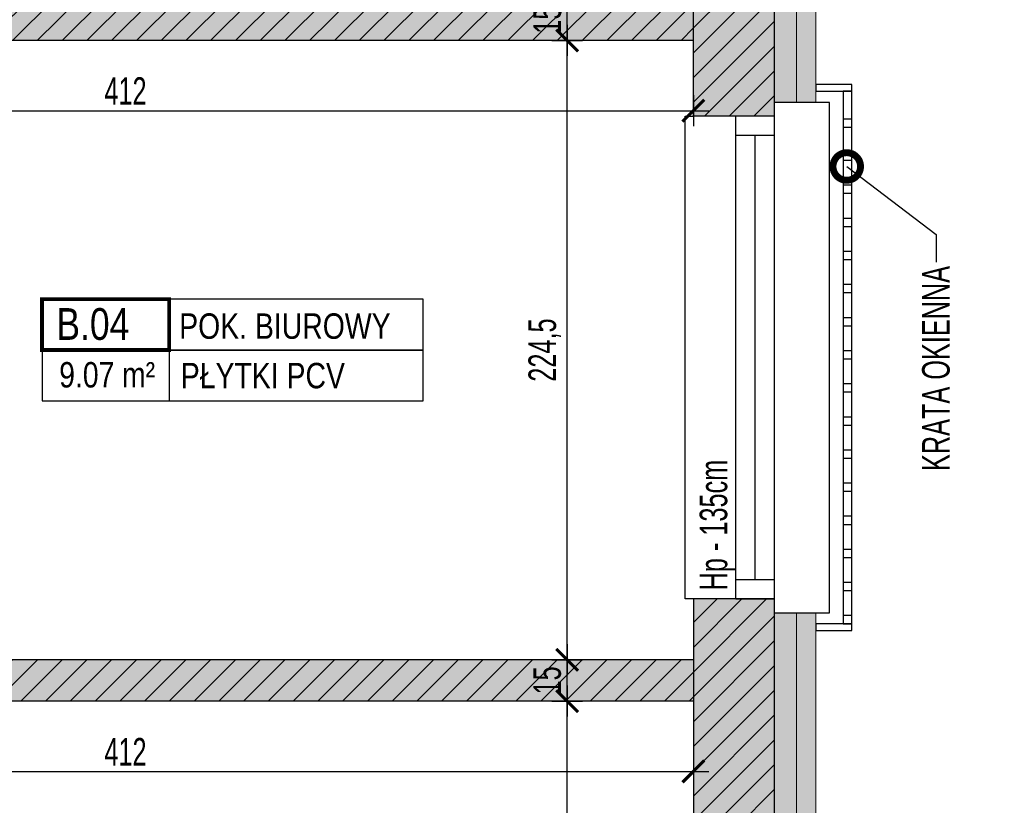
# Model space of a CAD drawing. Header units: millimetres. Extents: x 99331 to 130831, y -7610 to 25890.
# Tile 55 of 101: x 112069 to 112427, y 20836 to 21120. Entities that reach past the tile are written whole.
import ezdxf
from ezdxf import colors
from ezdxf.entities.mleader import LeaderData, LeaderLine
from ezdxf.enums import TextEntityAlignment as Align
from ezdxf.math import Vec2, Vec3

# ---------------------------------------------------------------- set-up
doc = ezdxf.new("R2010")
doc.units = ezdxf.units.MM
doc.layers.get('DEFPOINTS').update_dxf_attribs({"lineweight": 9})
for name, color, linetype in [('_HSA_HATCH_WYPEŁNIENIA_PRZEGRÓD', 205, 'Continuous'), ('_HSA_NUMERACJA POMIESZCZEN', 43, 'Continuous'), ('_HSA_OPIS', 43, 'Continuous'), ('_HSA_STOLARKA_ZEWNĘTRZNA', 132, 'Continuous'), ('_HSA_WIDOKOWE', 1, 'Continuous'), ('_HSA_WIDOKOWE_CIENKIE', 8, 'Continuous'), ('_HSA_WYM_50', 141, 'Continuous'), ('_HSA_ŚCIANY_DZIAŁOWE', 6, 'Continuous'), ('_HSA_ŚCIANY_MUROWANE', 4, 'Continuous'), ('_MB_solid', 7, 'Continuous')]:
    doc.layers.add(name, color=color, linetype=linetype)
doc.layers.add('_HSA_IZOLACJA_TERMICZNA', color=2, linetype='Continuous', lineweight=5)
doc.layers.add('_HSA_WYBURZENIA_01', color=7, linetype='Continuous', true_color=0xdd0303)
doc.styles.add('Arial', font='Arial.ttf')
doc.styles.add('ARIAL_50', font='Arial Narrow.ttf', dxfattribs={"width": 0.8, "height": 10})
doc.linetypes.add('BATTING', pattern='A,0.00254,-2.54,[134,ltypeshp.shx,S=2.54,R=0,X=-2.54,Y=0],-5.08,[134,ltypeshp.shx,S=2.54,R=180,X=2.54,Y=0],-2.54', length=10.16254)
doc.dimstyles.new('WYM_WEWN_50', dxfattribs={"dimscale": 0.7, "dimtxt": 10, "dimasz": 2, "dimexe": 10, "dimexo": 0, "dimgap": 3, "dimtad": 1, "dimdec": 1, "dimrnd": 1e-05, "dimtxsty": 'ARIAL_50', "dimblk": 'Wym-03', "dimcen": 0, "dimdle": 10, "dimse1": 1, "dimse2": 1, "dimclrt": 256, "dimazin": 2, "dimtfac": 1, "dimtdec": 1, "dimtix": 1, "dimtmove": 2, "dimatfit": 0, "dimfxl": 1, "dimtolj": 1, "dimtzin": 0, "dimarcsym": 0})
pattern_1 = [(45, (40000, 0), (-4.49012806, 4.49012806), [])]

# ---------------------------------------------------------------- blocks, each defined once
blk = doc.blocks.new('kr')
for points in [[(7192.02, 8737), (7205.13, 8737), (7205.13, 8739.48), (7192.02, 8739.48)], [(7205.13, 8737), (7201.92, 8737), (7201.92, 8544.02), (7205.13, 8544.02)], [(7201.92, 8724.02), (7205.13, 8724.02), (7205.13, 8726.94), (7201.92, 8726.94)], [(7201.92, 8712.02), (7205.13, 8712.02), (7205.13, 8714.94), (7201.92, 8714.94)], [(7201.92, 8700.02), (7205.13, 8700.02), (7205.13, 8702.94), (7201.92, 8702.94)], [(7201.92, 8688.02), (7205.13, 8688.02), (7205.13, 8690.94), (7201.92, 8690.94)], [(7201.92, 8676.02), (7205.13, 8676.02), (7205.13, 8678.94), (7201.92, 8678.94)], [(7201.92, 8664.02), (7205.13, 8664.02), (7205.13, 8666.94), (7201.92, 8666.94)], [(7201.92, 8652.02), (7205.13, 8652.02), (7205.13, 8654.94), (7201.92, 8654.94)], [(7201.92, 8640.02), (7205.13, 8640.02), (7205.13, 8642.94), (7201.92, 8642.94)], [(7201.92, 8628.02), (7205.13, 8628.02), (7205.13, 8630.94), (7201.92, 8630.94)], [(7201.92, 8616.02), (7205.13, 8616.02), (7205.13, 8618.94), (7201.92, 8618.94)], [(7201.92, 8604.02), (7205.13, 8604.02), (7205.13, 8606.94), (7201.92, 8606.94)], [(7201.92, 8592.02), (7205.13, 8592.02), (7205.13, 8594.94), (7201.92, 8594.94)], [(7201.92, 8580.02), (7205.13, 8580.02), (7205.13, 8582.94), (7201.92, 8582.94)], [(7201.92, 8568.02), (7205.13, 8568.02), (7205.13, 8570.94), (7201.92, 8570.94)], [(7201.92, 8556.02), (7205.13, 8556.02), (7205.13, 8558.94), (7201.92, 8558.94)], [(7201.92, 8544.02), (7205.13, 8544.02), (7205.13, 8546.94), (7201.92, 8546.94)], [(7192.02, 8541.54), (7205.13, 8541.54), (7205.13, 8544.02), (7192.02, 8544.02)]]:
    blk.add_lwpolyline(points, close=True)
blk = doc.blocks.new('*U46')
at = {"linetype": 'ByBlock', "ltscale": 10}
for p, q in [((0, 14), (175, 14)), ((0, 0), (0, 14)), ((7, 0), (7, 14)), ((168, 14), (168, 0)), ((175, 14), (175, 0)), ((7, 7), (168, 7)), ((0, 0), (175, 0))]:
    blk.add_line(p, q, dxfattribs=at)
blk = doc.blocks.new('_DotSmall')
at = {"color": 0, "linetype": 'ByBlock', "const_width": 0.5}
blk.add_lwpolyline([(-0.0625, 0, 1), (0.0625, 0, 1)], format="xyb", close=True, dxfattribs=at)
blk = doc.blocks.new('Wym-03')
for p, q in [((0, 4), (0, -4)), ((-4, 0), (4, 0))]:
    blk.add_line(p, q)
blk.add_lwpolyline([(-2.83, -2.83, 0.8, 0.8, 0), (2.83, 2.83, 0.05, 0.05, 0)], format="xyseb")
blk = doc.blocks.new('*D240')
at = {"layer": '_HSA_WYM_50', "color": 0, "lineweight": -2, "transparency": 16777216}
blk.add_line((112268.02, 20629.28), (112268.02, 20871.98), dxfattribs=at)
at = {"layer": 'DEFPOINTS', "color": 0, "transparency": 16777216}
for p in [(112268.02, 20873.38), (112313.81, 20873.38), (112313.81, 20627.88)]:
    blk.add_point(p, dxfattribs=at)
at = {"layer": '_HSA_WYM_50', "color": 0, "lineweight": -2, "transparency": 16777216, "xscale": 1.4, "yscale": 1.4, "zscale": 1.4}
for p, rotation in [((112268.02, 20873.38), 90), ((112268.02, 20627.88), 270)]:
    blk.add_blockref('Wym-03', p, dxfattribs=dict(at, rotation=rotation))
at = {"layer": '_HSA_WYM_50', "transparency": 16777216, "insert": (112259.91, 20750.63), "char_height": 10, "attachment_point": 5, "rotation": 90, "style": 'ARIAL_50'}
blk.add_mtext('\\A1;245,5', dxfattribs=at)
blk = doc.blocks.new('*D241')
at = {"layer": '_HSA_WYM_50', "color": 0, "lineweight": -2, "transparency": 16777216}
blk.add_line((112268.02, 20874.78), (112268.02, 20886.98), dxfattribs=at)
at = {"layer": 'DEFPOINTS', "color": 0, "transparency": 16777216}
for p in [(112268.02, 20888.38), (112313.81, 20888.38), (112313.81, 20873.38)]:
    blk.add_point(p, dxfattribs=at)
at = {"layer": '_HSA_WYM_50', "color": 0, "lineweight": -2, "transparency": 16777216, "xscale": 1.4, "yscale": 1.4, "zscale": 1.4}
for p, rotation in [((112268.02, 20888.38), 90), ((112268.02, 20873.38), 270)]:
    blk.add_blockref('Wym-03', p, dxfattribs=dict(at, rotation=rotation))
at = {"layer": '_HSA_WYM_50', "transparency": 16777216, "insert": (112260.81, 20880.88), "char_height": 10, "attachment_point": 5, "rotation": 90, "style": 'ARIAL_50'}
blk.add_mtext('\\A1;15', dxfattribs=at)
blk = doc.blocks.new('*D242')
at = {"layer": '_HSA_WYM_50', "color": 0, "lineweight": -2, "transparency": 16777216}
blk.add_line((112268.02, 20889.78), (112268.02, 21111.48), dxfattribs=at)
at = {"layer": 'DEFPOINTS', "color": 0, "transparency": 16777216}
for p in [(112268.02, 21112.88), (112313.81, 21112.88), (112313.81, 20888.38)]:
    blk.add_point(p, dxfattribs=at)
at = {"layer": '_HSA_WYM_50', "color": 0, "lineweight": -2, "transparency": 16777216, "xscale": 1.4, "yscale": 1.4, "zscale": 1.4}
for p, rotation in [((112268.02, 21112.88), 90), ((112268.02, 20888.38), 270)]:
    blk.add_blockref('Wym-03', p, dxfattribs=dict(at, rotation=rotation))
at = {"layer": '_HSA_WYM_50', "transparency": 16777216, "insert": (112259.91, 21000.63), "char_height": 10, "attachment_point": 5, "rotation": 90, "style": 'ARIAL_50'}
blk.add_mtext('\\A1;224,5', dxfattribs=at)
blk = doc.blocks.new('*D243')
at = {"layer": '_HSA_WYM_50', "color": 0, "lineweight": -2, "transparency": 16777216}
blk.add_line((112268.02, 21114.28), (112268.02, 21126.48), dxfattribs=at)
at = {"layer": 'DEFPOINTS', "color": 0, "transparency": 16777216}
for p in [(112268.02, 21127.88), (112313.81, 21127.88), (112313.81, 21112.88)]:
    blk.add_point(p, dxfattribs=at)
at = {"layer": '_HSA_WYM_50', "color": 0, "lineweight": -2, "transparency": 16777216, "xscale": 1.4, "yscale": 1.4, "zscale": 1.4}
for p, rotation in [((112268.02, 21127.88), 90), ((112268.02, 21112.88), 270)]:
    blk.add_blockref('Wym-03', p, dxfattribs=dict(at, rotation=rotation))
at = {"layer": '_HSA_WYM_50', "transparency": 16777216, "insert": (112260.81, 21120.38), "char_height": 10, "attachment_point": 5, "rotation": 90, "style": 'ARIAL_50'}
blk.add_mtext('\\A1;15', dxfattribs=at)
blk = doc.blocks.new('*D126')
at = {"layer": '_HSA_WYM_50', "color": 0, "lineweight": -2, "transparency": 16777216}
blk.add_line((111903.21, 20847.9), (112312.41, 20847.9), dxfattribs=at)
at = {"layer": 'DEFPOINTS', "color": 0, "transparency": 16777216}
for p in [(111901.81, 20873.3), (112313.81, 20873.3), (112313.81, 20847.9)]:
    blk.add_point(p, dxfattribs=at)
at = {"layer": '_HSA_WYM_50', "color": 0, "lineweight": -2, "transparency": 16777216, "xscale": 1.4, "yscale": 1.4, "zscale": 1.4, "rotation": 180}
blk.add_blockref('Wym-03', (111901.81, 20847.9), dxfattribs=at)
at = {"layer": '_HSA_WYM_50', "color": 0, "lineweight": -2, "transparency": 16777216, "xscale": 1.4, "yscale": 1.4, "zscale": 1.4}
blk.add_blockref('Wym-03', (112313.81, 20847.9), dxfattribs=at)
at = {"layer": '_HSA_WYM_50', "transparency": 16777216, "insert": (112107.81, 20855.02), "char_height": 10, "attachment_point": 5, "style": 'ARIAL_50'}
blk.add_mtext('\\A1;412', dxfattribs=at)
blk = doc.blocks.new('*D127')
at = {"layer": '_HSA_WYM_50', "color": 0, "lineweight": -2, "transparency": 16777216}
blk.add_line((111903.21, 21087.4), (112312.41, 21087.4), dxfattribs=at)
at = {"layer": 'DEFPOINTS', "color": 0, "transparency": 16777216}
for p in [(111901.81, 21112.8), (112313.81, 21112.8), (112313.81, 21087.4)]:
    blk.add_point(p, dxfattribs=at)
at = {"layer": '_HSA_WYM_50', "color": 0, "lineweight": -2, "transparency": 16777216, "xscale": 1.4, "yscale": 1.4, "zscale": 1.4, "rotation": 180}
blk.add_blockref('Wym-03', (111901.81, 21087.4), dxfattribs=at)
at = {"layer": '_HSA_WYM_50', "color": 0, "lineweight": -2, "transparency": 16777216, "xscale": 1.4, "yscale": 1.4, "zscale": 1.4}
blk.add_blockref('Wym-03', (112313.81, 21087.4), dxfattribs=at)
at = {"layer": '_HSA_WYM_50', "transparency": 16777216, "insert": (112107.81, 21094.52), "char_height": 10, "attachment_point": 5, "style": 'ARIAL_50'}
blk.add_mtext('\\A1;412', dxfattribs=at)
blk = doc.blocks.new('*U7')
blk.add_line((1, 0.4), (1, -0.4))
at = {"const_width": 0.03}
blk.add_lwpolyline([(0, 0), (1, 0), (1, 0.4), (0, 0.4)], close=True, dxfattribs=at)
for points in [[(1, 0), (3, 0), (3, 0.4), (1, 0.4)], [(0, -0.4), (3, -0.4), (3, 0), (0, 0)]]:
    blk.add_lwpolyline(points, close=True)
at = {"style": 'Arial', "width": 0.8}
blk.add_attdef('NR', text='', height=0.25, dxfattribs=at).set_placement((0.4, 0.08), align=Align.CENTER)
for tag, p in [('NAZWA', (1.0793, 0.0887)), ('0000', (0.0304, -0.2909)), ('WYK', (1.0922, -0.3007))]:
    blk.add_attdef(tag, p, '', height=0.2, dxfattribs=at)

msp = doc.modelspace()

# ---------------------------------------------------------------- hatches: boundary and pattern name
at = {"layer": '_HSA_HATCH_WYPEŁNIENIA_PRZEGRÓD'}
h = msp.add_hatch(dxfattribs=at)
h.set_pattern_fill('ANSI31', color=256, scale=2, style=0)
h.set_pattern_definition(pattern_1)
h.paths.add_polyline_path([(112343.19, 21444.24), (112313.81, 21444.24), (112313.81, 21335.52), (112343.19, 21335.52)])
h.paths.add_polyline_path([(112263.81, 21406.25), (112263.81, 21370.53), (112313.81, 21370.53), (112313.81, 21406.25)])
h.paths.add_polyline_path([(112343.19, 21085.42), (112343.19, 21160.52), (112313.81, 21160.52), (112313.81, 21085.42)])
h.paths.add_polyline_path([(112313.81, 20749.35), (112343.19, 20749.35), (112343.19, 20910.42), (112313.81, 20910.42)])
h.paths.add_polyline_path([(112313.81, 20792.64), (112278.81, 20792.64), (112278.81, 20760.64), (112313.81, 20760.64)])
h.paths.add_polyline_path([(112343.19, 20639.35), (112313.81, 20639.35), (112313.81, 20597.92), (112343.19, 20597.92)])
h.paths.add_polyline_path([(112313.81, 20422.92), (112313.81, 20380.8), (112343.19, 20380.8), (112343.19, 20422.92)])
h.paths.add_polyline_path([(112313.81, 20172.8), (112313.81, 20205.8), (112278.81, 20205.8), (112278.81, 20172.8)])
h.paths.add_polyline_path([(104845.6, 25016.02), (109067.47, 25016.02), (109067.47, 25839.79), (104845.6, 25839.79)], flags=9)
h.paths.add_polyline_path([(112343.19, 21701.88), (112313.81, 21701.88), (112313.81, 21619.24), (112343.19, 21619.24)])
at = {"layer": '_HSA_HATCH_WYPEŁNIENIA_PRZEGRÓD', "true_color": 0x969696}
h = msp.add_hatch(color=252, dxfattribs=at)
h.paths.add_polyline_path([(112278.81, 20205.8), (112278.81, 20172.8), (112313.81, 20172.8), (112313.81, 20205.8)])
h.paths.add_polyline_path([(112313.81, 20422.92), (112313.81, 20380.8), (112343.19, 20380.8), (112343.19, 20385.8), (112358.19, 20385.8), (112358.19, 20417.92), (112343.19, 20417.92), (112343.19, 20422.92)])
h.paths.add_polyline_path([(112313.81, 20639.35), (112313.81, 20597.92), (112343.19, 20597.92), (112343.19, 20602.92), (112358.19, 20602.92), (112358.19, 20633.42), (112343.19, 20633.42), (112343.19, 20639.35)])
h.paths.add_polyline_path([(112313.81, 20910.42), (112313.81, 20792.64), (112278.81, 20792.64), (112278.81, 20760.64), (112313.81, 20760.64), (112313.81, 20749.35), (112343.19, 20749.35), (112343.19, 20755.42), (112358.19, 20755.42), (112358.19, 20905.42), (112343.19, 20905.42), (112343.19, 20910.42)])
h.paths.add_polyline_path([(112313.81, 21160.52), (112313.81, 21085.42), (112343.19, 21085.42), (112343.19, 21090.42), (112358.19, 21090.42), (112358.19, 21155.52), (112343.19, 21155.52), (112343.19, 21160.52)])
h.paths.add_polyline_path([(112313.81, 21444.24), (112313.81, 21406.25), (112263.81, 21406.25), (112263.81, 21370.53), (112313.81, 21370.53), (112313.81, 21335.52), (112343.19, 21335.52), (112343.19, 21340.52), (112358.19, 21340.52), (112358.19, 21439.24), (112343.19, 21439.24), (112343.19, 21444.24)])
h.paths.add_polyline_path([(112313.81, 21701.88), (112313.81, 21619.24), (112343.19, 21619.24), (112343.19, 21624.24), (112358.19, 21624.24), (112358.19, 21701.88)])
at = {"layer": '_HSA_HATCH_WYPEŁNIENIA_PRZEGRÓD'}
h = msp.add_hatch(dxfattribs=at)
h.set_pattern_fill('ANSI31', color=256, scale=2, style=0)
h.set_pattern_definition(pattern_1)
h.paths.add_polyline_path([(111908.74, 21379.88), (111908.74, 21394.88), (111706.81, 21394.88), (111706.81, 21468.86), (111691.81, 21468.86), (111691.81, 21249.88), (111706.81, 21249.88), (111706.81, 21379.88), (111886.81, 21379.88), (111886.81, 21337.42), (111908.74, 21337.42), (111928.74, 21337.42), (111928.74, 21323.42), (111908.74, 21323.42), (111886.81, 21323.42), (111886.81, 21297.11), (111934.49, 21297.11), (111934.49, 21379.88), (112263.81, 21379.88), (112263.81, 21394.88), (111928.74, 21394.88), (111928.74, 21379.88), (111928.74, 21365.88), (111908.74, 21365.88)])
h.paths.add_polyline_path([(111908.74, 21358.65), (111928.74, 21358.65), (111928.74, 21344.65), (111908.74, 21344.65)], flags=16)
h.paths.add_polyline_path([(111908.74, 21316.2), (111928.74, 21316.2), (111928.74, 21302.2), (111908.74, 21302.2)], flags=16)
h.paths.add_polyline_path([(112313.81, 21127.88), (111901.81, 21127.88), (111901.81, 21207.11), (111886.81, 21207.11), (111886.81, 21074.05), (111901.81, 21074.05), (111901.81, 21112.88), (112313.81, 21112.88)])
h.paths.add_polyline_path([(111908.74, 20904.5), (111928.74, 20904.5), (111928.74, 20890.5), (111928.74, 20873.38), (112313.81, 20873.38), (112313.81, 20888.38), (111931.84, 20888.38), (111931.84, 20948.43), (111901.81, 20948.43), (111901.81, 20984.05), (111886.81, 20984.05), (111886.81, 20829.05), (111901.81, 20829.05), (111901.81, 20873.38), (111908.74, 20873.38), (111908.74, 20890.5)])
h.paths.add_polyline_path([(111908.74, 20911.72), (111908.74, 20925.72), (111928.74, 20925.72), (111928.74, 20911.72)], flags=16)
h.paths.add_polyline_path([(111901.81, 20657.53), (111901.81, 20739.05), (111886.81, 20739.05), (111886.81, 20589.05), (111901.81, 20589.05), (111901.81, 20612.88), (112313.81, 20612.88), (112313.81, 20627.88), (111901.81, 20627.88)])
h.paths.add_polyline_path([(111908.74, 20412), (111928.74, 20412), (111928.74, 20398), (111928.74, 20380.88), (112313.81, 20380.88), (112313.81, 20392.88), (111931.84, 20392.88), (111931.84, 20455.93), (111901.81, 20455.93), (111901.81, 20499.05), (111886.81, 20499.05), (111886.81, 20362.05), (111901.81, 20362.05), (111901.81, 20380.88), (111908.74, 20380.88), (111908.74, 20398)])
h.paths.add_polyline_path([(111908.74, 20419.22), (111908.74, 20433.22), (111928.74, 20433.22), (111928.74, 20419.22)], flags=16)
h.paths.add_polyline_path([(112313.81, 20143.42), (111901.81, 20143.42), (111901.81, 20193.53), (111901.81, 20272.05), (111886.81, 20272.05), (111886.81, 20131.42), (112313.81, 20131.42)])
h.paths.add_polyline_path([(112030.4, 19891.42), (112050.4, 19891.42), (112050.4, 19892.85), (112030.4, 19892.85)], flags=17)
h.paths.add_polyline_path([(111789.81, 19891.42), (111801.81, 19891.42), (111801.81, 19896.42), (111907.81, 19896.42), (111907.81, 19891.42), (111919.81, 19891.42), (111919.81, 19896.42), (112008.81, 19896.42), (112008.81, 19891.42), (112059.54, 19891.42), (112059.54, 19896.42), (112313.81, 19896.42), (112313.81, 19891.42), (112343.19, 19891.42), (112343.19, 19936.42), (112313.81, 19936.42), (112313.81, 19911.42), (111926.81, 19911.42), (111926.81, 19935.95), (111916.48, 19935.95), (111896.48, 19935.95), (111896.48, 19949.95), (111916.48, 19949.95), (111926.81, 19949.95), (111926.81, 19975.26), (111901.81, 19975.26), (111901.81, 20041.42), (111886.81, 20041.42), (111886.81, 20039.88), (111833.78, 20039.88), (111833.78, 20024.88), (111886.81, 20024.88), (111886.81, 19969.6), (111896.48, 19969.6), (111916.48, 19969.6), (111916.48, 19955.6), (111896.48, 19955.6), (111886.81, 19955.6), (111886.81, 19928.37), (111896.48, 19928.37), (111916.48, 19928.37), (111916.48, 19914.37), (111896.48, 19914.37), (111886.81, 19914.37), (111886.81, 19911.42), (111706.81, 19911.42), (111706.81, 20024.88), (111763.78, 20024.88), (111763.78, 20039.88), (111706.81, 20039.88), (111706.81, 20052.14), (111683.81, 20052.14), (111683.81, 20027.14), (111688.81, 20027.14), (111688.81, 19891.42), (111713.81, 19891.42), (111713.81, 19896.42), (111789.81, 19896.42)])
at = {"layer": '_HSA_HATCH_WYPEŁNIENIA_PRZEGRÓD', "true_color": 0x969696}
h = msp.add_hatch(color=252, dxfattribs=at)
h.paths.add_polyline_path([(111908.74, 21379.88), (111908.74, 21394.88), (111706.81, 21394.88), (111706.81, 21468.86), (111691.81, 21468.86), (111691.81, 21249.88), (111706.81, 21249.88), (111706.81, 21379.88), (111886.81, 21379.88), (111886.81, 21337.42), (111908.74, 21337.42), (111928.74, 21337.42), (111928.74, 21323.42), (111908.74, 21323.42), (111886.81, 21323.42), (111886.81, 21297.11), (111934.49, 21297.11), (111934.49, 21379.88), (112263.81, 21379.88), (112263.81, 21394.88), (111928.74, 21394.88), (111928.74, 21379.88), (111928.74, 21365.88), (111908.74, 21365.88)])
h.paths.add_polyline_path([(111908.74, 21358.65), (111928.74, 21358.65), (111928.74, 21344.65), (111908.74, 21344.65)], flags=16)
h.paths.add_polyline_path([(111908.74, 21316.2), (111928.74, 21316.2), (111928.74, 21302.2), (111908.74, 21302.2)], flags=16)
h.paths.add_polyline_path([(112313.81, 21127.88), (111901.81, 21127.88), (111901.81, 21207.11), (111886.81, 21207.11), (111886.81, 21074.05), (111901.81, 21074.05), (111901.81, 21112.88), (112313.81, 21112.88)])
h.paths.add_polyline_path([(111908.74, 20904.5), (111928.74, 20904.5), (111928.74, 20890.5), (111928.74, 20873.38), (112313.81, 20873.38), (112313.81, 20888.38), (111931.84, 20888.38), (111931.84, 20948.43), (111901.81, 20948.43), (111901.81, 20984.05), (111886.81, 20984.05), (111886.81, 20829.05), (111901.81, 20829.05), (111901.81, 20873.38), (111908.74, 20873.38), (111908.74, 20890.5)])
h.paths.add_polyline_path([(111908.74, 20911.72), (111908.74, 20925.72), (111928.74, 20925.72), (111928.74, 20911.72)], flags=16)
h.paths.add_polyline_path([(111901.81, 20657.53), (111901.81, 20739.05), (111886.81, 20739.05), (111886.81, 20589.05), (111901.81, 20589.05), (111901.81, 20612.88), (112313.81, 20612.88), (112313.81, 20627.88), (111901.81, 20627.88)])
h.paths.add_polyline_path([(111908.74, 20412), (111928.74, 20412), (111928.74, 20398), (111928.74, 20380.88), (112313.81, 20380.88), (112313.81, 20392.88), (111931.84, 20392.88), (111931.84, 20455.93), (111901.81, 20455.93), (111901.81, 20499.05), (111886.81, 20499.05), (111886.81, 20362.05), (111901.81, 20362.05), (111901.81, 20380.88), (111908.74, 20380.88), (111908.74, 20398)])
h.paths.add_polyline_path([(111908.74, 20419.22), (111908.74, 20433.22), (111928.74, 20433.22), (111928.74, 20419.22)], flags=16)
h.paths.add_polyline_path([(112313.81, 20143.42), (111901.81, 20143.42), (111901.81, 20193.53), (111901.81, 20272.05), (111886.81, 20272.05), (111886.81, 20131.42), (112313.81, 20131.42)])
h.paths.add_polyline_path([(111763.78, 20039.88), (111706.81, 20039.88), (111706.81, 20024.88), (111763.78, 20024.88)])
h.paths.add_polyline_path([(112030.4, 19891.42), (112050.4, 19891.42), (112050.4, 19892.85), (112030.4, 19892.85)], flags=17)
h.paths.add_polyline_path([(111789.81, 19891.42), (111801.81, 19891.42), (111801.81, 19896.42), (111907.81, 19896.42), (111907.81, 19891.42), (111919.81, 19891.42), (111919.81, 19896.42), (112008.81, 19896.42), (112008.81, 19891.42), (112059.54, 19891.42), (112059.54, 19896.42), (112313.81, 19896.42), (112313.81, 19891.42), (112358.19, 19891.42), (112358.19, 19931.42), (112343.19, 19931.42), (112343.19, 19936.42), (112313.81, 19936.42), (112313.81, 19911.42), (111926.81, 19911.42), (111926.81, 19935.95), (111916.48, 19935.95), (111896.48, 19935.95), (111896.48, 19949.95), (111916.48, 19949.95), (111926.81, 19949.95), (111926.81, 19975.26), (111901.81, 19975.26), (111901.81, 20041.42), (111886.81, 20041.42), (111886.81, 20039.88), (111833.78, 20039.88), (111833.78, 20024.88), (111886.81, 20024.88), (111886.81, 19969.6), (111896.48, 19969.6), (111916.48, 19969.6), (111916.48, 19955.6), (111896.48, 19955.6), (111886.81, 19955.6), (111886.81, 19928.37), (111896.48, 19928.37), (111916.48, 19928.37), (111916.48, 19914.37), (111896.48, 19914.37), (111886.81, 19914.37), (111886.81, 19911.42), (111713.81, 19911.42), (111713.81, 19896.42), (111789.81, 19896.42)])
at = {"layer": '_MB_solid'}
h = msp.add_hatch(dxfattribs=at)
h.set_pattern_fill('ANGLE', color=256)
h.set_pattern_definition([(0, (0, 0), (0, 6.985), [5.08, -1.905]), (90, (0, 0), (-6.985, 4e-16), [5.08, -1.905])])
h.paths.add_polyline_path([(111886.81, 21379.88), (111706.81, 21379.88), (111706.81, 20039.88), (111886.81, 20039.88)], flags=17)
h.paths.add_polyline_path([(110792.33, 21029.14), (110792.33, 20789.14), (110896.33, 20789.14), (110896.33, 20930.81), (110908.33, 20930.81), (110908.33, 20789.14), (110991.33, 20789.14), (110991.33, 21029.14), (110908.33, 21029.14), (110908.33, 20931.49), (110896.33, 20931.49), (110896.33, 21029.14)], flags=17)
h.paths.add_polyline_path([(111196.33, 21029.14), (111039.39, 21029.14), (111039.39, 20959.1), (111003.33, 20959.1), (111003.33, 20789.14), (111196.33, 20789.14)], flags=17)
h.paths.add_polyline_path([(111496.33, 21029.14), (111208.33, 21029.14), (111208.33, 20789.14), (111407.33, 20789.14), (111407.33, 20813.14), (111496.33, 20813.14)], flags=17)
h.paths.add_polyline_path([(111508.33, 20927.14), (111691.81, 20927.14), (111691.81, 21029.14), (111508.33, 21029.14)], flags=17)
h.paths.add_polyline_path([(111508.33, 20915.14), (111691.81, 20915.14), (111691.81, 20813.14), (111508.33, 20813.14)], flags=17)
h.paths.add_polyline_path([(111419.33, 20541.14), (111691.81, 20541.14), (111691.81, 20801.14), (111419.33, 20801.14)], flags=17)
h.paths.add_polyline_path([(110792.33, 21370.53), (110792.33, 21044.14), (111691.81, 21044.14), (111691.81, 23172.98), (111677.81, 23172.98), (111677.81, 23216.14), (111415.81, 23216.14), (111415.81, 23172.98), (111411.81, 23172.98), (111411.81, 22950.14), (111415.81, 22950.14), (111415.81, 22918.14), (111411.81, 22918.14), (111411.81, 22611.14), (111415.81, 22611.14), (111415.81, 22579.14), (111411.81, 22579.14), (111411.81, 22352.14), (111415.81, 22352.14), (111415.81, 22320.14), (111411.81, 22320.14), (111411.81, 22012.14), (111415.81, 22012.14), (111415.81, 21979.14), (111411.81, 21979.14), (111411.81, 21735.53), (111415.81, 21735.53), (111415.81, 21702.53), (111411.81, 21702.53), (111411.81, 21397.53), (111415.81, 21397.53), (111415.81, 21366.53), (111374.81, 21366.53), (111374.81, 21370.53)], flags=17)
h.paths.add_polyline_path([(111706.81, 21681.88), (112313.81, 21681.88), (112313.81, 21406.25), (112263.81, 21406.25), (112263.81, 21394.88), (111706.81, 21394.88)], flags=17)
h.paths.add_polyline_path([(111901.81, 21127.88), (111901.81, 21297.11), (111934.49, 21297.11), (111934.49, 21379.88), (112263.81, 21379.88), (112263.81, 21370.53), (112313.81, 21370.53), (112313.81, 21127.88)], flags=17)
h.paths.add_polyline_path([(111931.84, 20888.38), (111931.84, 20948.43), (111901.81, 20948.43), (111901.81, 21112.88), (112313.81, 21112.88), (112313.81, 20888.38)], flags=17)
h.paths.add_polyline_path([(111901.81, 20627.88), (111901.81, 20873.38), (112313.81, 20873.38), (112313.81, 20792.64), (112278.81, 20792.64), (112278.81, 20760.64), (112313.81, 20760.64), (112313.81, 20627.88)], flags=17)
h.paths.add_polyline_path([(111901.81, 20612.88), (112313.81, 20612.88), (112313.81, 20392.88), (111931.84, 20392.88), (111931.84, 20455.93), (111901.81, 20455.93)], flags=17)
h.paths.add_polyline_path([(111901.81, 20380.88), (111901.81, 20143.42), (112313.81, 20143.42), (112313.81, 20172.8), (112278.81, 20172.8), (112278.81, 20205.8), (112313.81, 20205.8), (112313.81, 20380.88)], flags=17)
h.paths.add_polyline_path([(112313.81, 20131.42), (111901.81, 20131.42), (111901.81, 19975.26), (111932.81, 19975.26), (111932.81, 19911.42), (112313.81, 19911.42)], flags=17)
h.paths.add_polyline_path([(111706.81, 20024.88), (111886.81, 20024.88), (111886.81, 19911.42), (111706.81, 19911.42)], flags=17)
h.paths.add_polyline_path([(111886.81, 21379.88), (111706.81, 21379.88), (111706.81, 20039.88), (111886.81, 20039.88)], flags=17)
h.paths.add_polyline_path([(110792.33, 21029.14), (110792.33, 20789.14), (110896.33, 20789.14), (110896.33, 20930.81), (110908.33, 20930.81), (110908.33, 20789.14), (110991.33, 20789.14), (110991.33, 21029.14), (110908.33, 21029.14), (110908.33, 20931.49), (110896.33, 20931.49), (110896.33, 21029.14)], flags=17)
h.paths.add_polyline_path([(111196.33, 21029.14), (111039.39, 21029.14), (111039.39, 20959.1), (111003.33, 20959.1), (111003.33, 20789.14), (111196.33, 20789.14)], flags=17)
h.paths.add_polyline_path([(111496.33, 21029.14), (111208.33, 21029.14), (111208.33, 20789.14), (111407.33, 20789.14), (111407.33, 20813.14), (111496.33, 20813.14)], flags=17)
h.paths.add_polyline_path([(111508.33, 20927.14), (111691.81, 20927.14), (111691.81, 21029.14), (111508.33, 21029.14)], flags=17)
h.paths.add_polyline_path([(111508.33, 20915.14), (111691.81, 20915.14), (111691.81, 20813.14), (111508.33, 20813.14)], flags=17)
h.paths.add_polyline_path([(111419.33, 20541.14), (111691.81, 20541.14), (111691.81, 20801.14), (111419.33, 20801.14)], flags=17)
h.paths.add_polyline_path([(110792.33, 21370.53), (110792.33, 21044.14), (111691.81, 21044.14), (111691.81, 23172.98), (111677.81, 23172.98), (111677.81, 23216.14), (111415.81, 23216.14), (111415.81, 23172.98), (111411.81, 23172.98), (111411.81, 22950.14), (111415.81, 22950.14), (111415.81, 22918.14), (111411.81, 22918.14), (111411.81, 22611.14), (111415.81, 22611.14), (111415.81, 22579.14), (111411.81, 22579.14), (111411.81, 22352.14), (111415.81, 22352.14), (111415.81, 22320.14), (111411.81, 22320.14), (111411.81, 22012.14), (111415.81, 22012.14), (111415.81, 21979.14), (111411.81, 21979.14), (111411.81, 21735.53), (111415.81, 21735.53), (111415.81, 21702.53), (111411.81, 21702.53), (111411.81, 21397.53), (111415.81, 21397.53), (111415.81, 21366.53), (111374.81, 21366.53), (111374.81, 21370.53)], flags=17)
h.paths.add_polyline_path([(111706.81, 21681.88), (112313.81, 21681.88), (112313.81, 21406.25), (112263.81, 21406.25), (112263.81, 21394.88), (111706.81, 21394.88)], flags=17)
h.paths.add_polyline_path([(111901.81, 21127.88), (111901.81, 21297.11), (111934.49, 21297.11), (111934.49, 21379.88), (112263.81, 21379.88), (112263.81, 21370.53), (112313.81, 21370.53), (112313.81, 21127.88)], flags=17)
h.paths.add_polyline_path([(111931.84, 20888.38), (111931.84, 20948.43), (111901.81, 20948.43), (111901.81, 21112.88), (112313.81, 21112.88), (112313.81, 20888.38)], flags=17)
h.paths.add_polyline_path([(111901.81, 20627.88), (111901.81, 20873.38), (112313.81, 20873.38), (112313.81, 20792.64), (112278.81, 20792.64), (112278.81, 20760.64), (112313.81, 20760.64), (112313.81, 20627.88)], flags=17)
h.paths.add_polyline_path([(111901.81, 20612.88), (112313.81, 20612.88), (112313.81, 20392.88), (111931.84, 20392.88), (111931.84, 20455.93), (111901.81, 20455.93)], flags=17)
h.paths.add_polyline_path([(111901.81, 20380.88), (111901.81, 20143.42), (112313.81, 20143.42), (112313.81, 20172.8), (112278.81, 20172.8), (112278.81, 20205.8), (112313.81, 20205.8), (112313.81, 20380.88)], flags=17)
h.paths.add_polyline_path([(112313.81, 20131.42), (111901.81, 20131.42), (111901.81, 19975.26), (111932.81, 19975.26), (111932.81, 19911.42), (112313.81, 19911.42)], flags=17)
h.paths.add_polyline_path([(111706.81, 20024.88), (111886.81, 20024.88), (111886.81, 19911.42), (111706.81, 19911.42)], flags=17)

# ---------------------------------------------------------------- linework, layer by layer
at = {"layer": '_HSA_IZOLACJA_TERMICZNA', "color": 8, "linetype": 'BATTING', "ltscale": 0.6}
for p, q in [((112351.19, 21155.52), (112351.19, 21090.71)), ((112351.19, 20905.42), (112351.19, 20755.42))]:
    msp.add_line(p, q, dxfattribs=at)
at = {"layer": '_HSA_IZOLACJA_TERMICZNA'}
for p, q in [((112358.19, 21155.52), (112358.19, 21090.42)), ((112358.19, 20905.42), (112358.19, 20755.42))]:
    msp.add_line(p, q, dxfattribs=at)
at = {"layer": '_HSA_WIDOKOWE'}
for points in [[(112343.19, 20905.42), (112363.19, 20905.42), (112363.19, 21090.42), (112343.19, 21090.42)], [(112313.81, 20910.42), (112310.81, 20910.42), (112310.81, 21085.42), (112313.81, 21085.42)]]:
    msp.add_lwpolyline(points, dxfattribs=at)
at = {"layer": '_HSA_ŚCIANY_DZIAŁOWE'}
for p, q in [((112313.81, 21112.88), (111901.81, 21112.88)), ((112313.81, 20888.38), (111931.84, 20888.38)), ((112313.81, 20873.38), (111928.74, 20873.38))]:
    msp.add_line(p, q, dxfattribs=at)
at = {"layer": '_HSA_ŚCIANY_MUROWANE'}
for p, q in [((112313.81, 21085.42), (112313.81, 21160.52)), ((112343.19, 21085.42), (112343.19, 21160.52)), ((112343.19, 20749.35), (112343.19, 20910.42))]:
    msp.add_line(p, q, dxfattribs=at)
for points in [[(112343.19, 21085.42), (112313.81, 21085.42)], [(112343.19, 20910.42), (112313.81, 20910.42), (112313.81, 20749.35)]]:
    msp.add_lwpolyline(points, dxfattribs=at)

# ---------------------------------------------------------------- block references
at = {"layer": '_HSA_NUMERACJA POMIESZCZEN'}
ref = msp.add_blockref('*U7', (112077.55, 21000.63), dxfattribs=dict(at, xscale=46.08000000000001, yscale=46.08000000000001, zscale=46.08000000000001))
ref.add_attrib('NR', 'B.04', dxfattribs={"layer": '0', "height": 11.52, "style": 'Arial', "width": 0.8}).set_placement((112095.98, 21004.31), align=Align.CENTER)
ref.add_attrib('NAZWA', 'POK. BIUROWY', (112127.29, 21004.71), dxfattribs={"layer": '0', "height": 9.216, "style": 'Arial', "width": 0.8})
ref.add_attrib('POW', '9.07', dxfattribs={"layer": '0', "height": 9.216, "style": 'Arial', "width": 0.8}).set_placement((112103.8, 20987.06), align=Align.RIGHT)
ref.add_attrib('M2', 'm²', dxfattribs={"layer": '0', "height": 9.216, "style": 'Arial', "width": 0.8}).set_placement((112118.55, 20987.06), align=Align.RIGHT)
ref.add_attrib('WYK', 'PŁYTKI PCV', (112127.88, 20986.77), dxfattribs={"layer": '0', "height": 9.216, "style": 'Arial', "width": 0.8})
at = {"layer": '_HSA_STOLARKA_ZEWNĘTRZNA', "xscale": -1, "rotation": 270}
msp.add_blockref('*U46', (112329.19, 20910.42), dxfattribs=at)
at = {"layer": '_HSA_WIDOKOWE_CIENKIE', "ltscale": 10}
msp.add_blockref('kr', (105166.17, 12357.42), dxfattribs=at)

# ---------------------------------------------------------------- texts
at = {"layer": '_HSA_OPIS', "insert": (112316.08, 20913.51), "char_height": 10, "attachment_point": 1, "rotation": 90, "style": 'ARIAL_50'}
msp.add_mtext_dynamic_manual_height_columns('Hp - 135cm', width=206.5329, gutter_width=12.5, heights=[0], dxfattribs=at)

# ---------------------------------------------------------------- dimensions: what is measured, and where the dimension line sits
at = {"layer": '_HSA_WYM_50'}
for base, p1, p2, angle, picture, middle in [((112268.02, 21127.88), (112313.81, 21112.88), (112313.81, 21127.88), 270, '*D243', (112260.81, 21120.38)), ((112268.02, 21112.88), (112313.81, 20888.38), (112313.81, 21112.88), 270, '*D242', (112259.91, 21000.63)), ((112313.81, 21087.4), (111901.81, 21112.8), (112313.81, 21112.8), 180, '*D127', (112107.81, 21094.52)), ((112268.02, 20888.38), (112313.81, 20873.38), (112313.81, 20888.38), 270, '*D241', (112260.81, 20880.88)), ((112268.02, 20873.38), (112313.81, 20627.88), (112313.81, 20873.38), 270, '*D240', (112259.91, 20750.63)), ((112313.81, 20847.9), (111901.81, 20873.3), (112313.81, 20873.3), 180, '*D126', (112107.81, 20855.02))]:
    dim = msp.add_linear_dim(base=base, p1=p1, p2=p2, angle=angle, dimstyle='WYM_WEWN_50', dxfattribs=at)
    dim.commit()
    dim.dimension.update_dxf_attribs({"geometry": picture, "text_midpoint": middle})

# ---------------------------------------------------------------- leaders
at = {"layer": '_HSA_OPIS'}
ml = msp.add_multileader_mtext('Standard', dxfattribs=at)
ml.set_content('KRATA OKIENNA', color=256, style='ARIAL_50')
ml.set_leader_properties()
ml.set_arrow_properties(name='DOTSMALL')
ml.build(insert=Vec2(0, 0))
ml.multileader.update_dxf_attribs({"dogleg_length": 10, "arrow_head_size": 20})
ctx = ml.context
ctx.base_point, ctx.char_height, ctx.arrow_head_size, ctx.plane_origin, ctx.plane_x_axis, ctx.plane_y_axis = Vec3(112401.84, 20954.79), 10, 20, Vec3(111577.05, 20296.06), Vec3(0, 1), Vec3(-1, 0)
notes = []
notes.append((ctx, [(0, (1, 1, 0), (112401.84, 21042.48), (0, -1), 10, [(0, [(112369.43, 21067.17)], 0, [])])]))
ctx.mtext.insert, ctx.mtext.text_direction, ctx.mtext.rotation, ctx.mtext.defined_height = Vec3(112396.75, 20956.79), Vec3(0, 1), -4.712389, 173.28
at = {"layer": '_HSA_WYBURZENIA_01'}
ml = msp.add_multileader_mtext('Standard', dxfattribs=at)
ml.set_content('DRZWI DO DEMONTAŻU', color=256, style='ARIAL_50')
ml.set_leader_properties()
ml.set_arrow_properties(name='DOTSMALL')
ml.build(insert=Vec2(0, 0))
ml.multileader.update_dxf_attribs({"dogleg_length": 10, "arrow_head_size": 20})
ctx = ml.context
ctx.base_point, ctx.char_height, ctx.arrow_head_size, ctx.plane_origin = Vec3(111929.24, 21032.63), 10, 20, Vec3(112212.05, 21761.63)
notes.append((ctx, [(0, (1, 1, 0), (111919.24, 21032.63), (1, 0), 10, [(2, [(111894.45, 21068.48)], 0, [])])]))
ctx.mtext.insert, ctx.mtext.rotation, ctx.mtext.width, ctx.mtext.defined_height = Vec3(111931.24, 21037.72), -6.283185, 328.258, 80.6
ml = msp.add_multileader_mtext('Standard', dxfattribs=at)
ml.set_content('POSZERZENIE OTWORU', color=256, style='ARIAL_50')
ml.set_leader_properties()
ml.set_arrow_properties(name='DOTSMALL')
ml.build(insert=Vec2(0, 0))
ml.multileader.update_dxf_attribs({"dogleg_length": 10, "arrow_head_size": 20})
ctx = ml.context
ctx.base_point, ctx.char_height, ctx.arrow_head_size, ctx.plane_origin = Vec3(111929.24, 21009.38), 10, 20, Vec3(112212.05, 21669.44)
notes.append((ctx, [(0, (1, 1, 0), (111919.24, 21009.38), (1, 0), 10, [(2, [(111894.45, 20976.29)], 0, [])])]))
ctx.mtext.insert, ctx.mtext.rotation, ctx.mtext.width, ctx.mtext.defined_height = Vec3(111931.24, 21014.46), -6.283185, 328.258, 80.6
for ctx, leaders in notes:
    for number, flags, end, landing, length, lines in leaders:
        leader = LeaderData()
        leader.index, (leader.has_last_leader_line, leader.has_dogleg_vector, leader.attachment_direction) = number, flags
        leader.last_leader_point, leader.dogleg_vector, leader.dogleg_length = Vec3(end), Vec3(landing), length
        for number, points, colour, breaks in lines:
            line = LeaderLine()
            line.index, line.vertices, line.color, line.breaks = number, Vec3.list(points), colors.encode_raw_color(colour), breaks
            leader.lines.append(line)
        ctx.leaders.append(leader)

doc.saveas('drawing.dxf')
